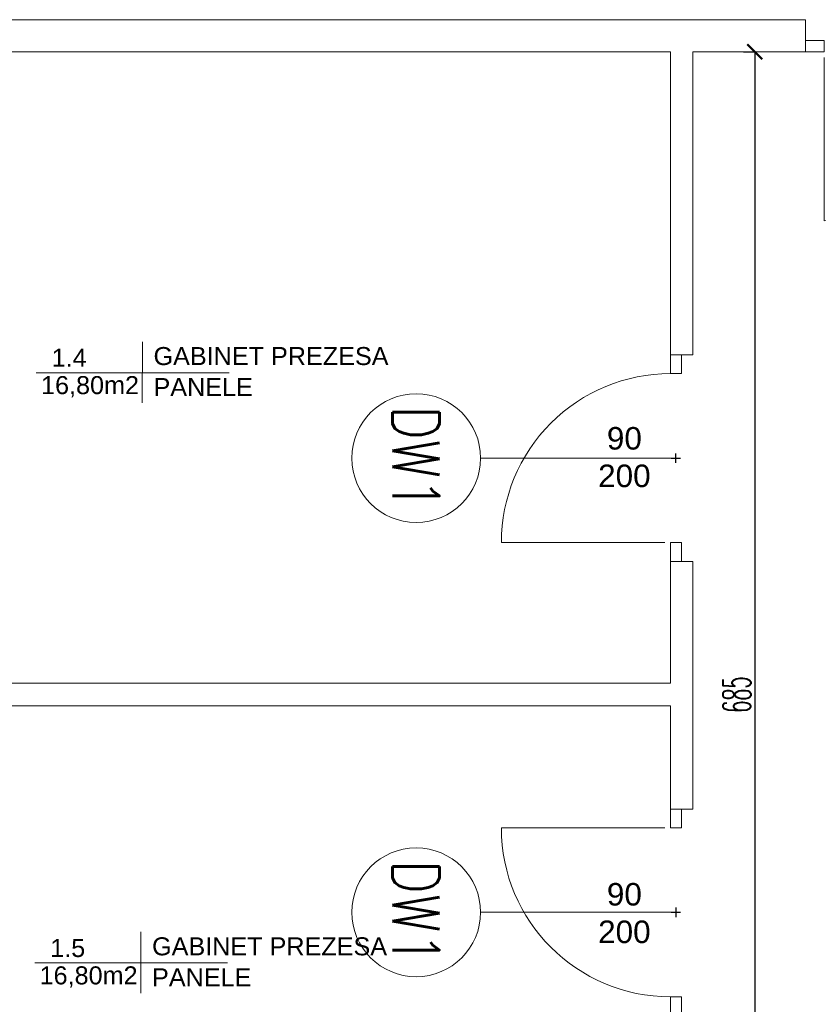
# Model space of a CAD drawing. Header units: millimetres. Extents: x -604189 to 881711, y -381903 to -7297.
# Tile 8 of 256: x -588263 to -584009, y -203483 to -198237. Entities that reach past the tile are written whole.
import ezdxf
from ezdxf.enums import TextEntityAlignment as Align

# ---------------------------------------------------------------- set-up
doc = ezdxf.new("R2010")
doc.units = ezdxf.units.MM
doc.header["$LTSCALE"] = 100
doc.linetypes.add('ACAD_ISO04W100', pattern=[30.5, 24, -3, 0.5, -3])
doc.layers.get('Defpoints').update_dxf_attribs({"color": 30})
for name, color, linetype, lineweight in [('2_gk', 111, 'Continuous', 18), ('drzwi', 72, 'Continuous', 20), ('RCAD_wymiary', 7, 'Continuous', 18), ('strop osie', 80, 'ACAD_ISO04W100', 5), ('wym_50rz', 101, 'Continuous', 13), ('ściana', 7, 'Continuous', 40)]:
    doc.layers.add(name, color=color, linetype=linetype, lineweight=lineweight)
doc.layers.add('LC', color=3, linetype='Continuous')
doc.layers.add('OPIS', color=7, linetype='Continuous')
doc.styles.add('Arial', font='arial.ttf')
doc.styles.add('ARIAL_1', font='arial.ttf')
doc.styles.add('ROMANS', font='romans.shx', dxfattribs={"width": 0.8, "height": 10})
doc.styles.get("Standard").update_dxf_attribs({"font": 'romans.shx', "width": 0.5})
doc.dimstyles.new('1 50', dxfattribs={"dimtxt": 150, "dimasz": 80, "dimexe": 1, "dimexo": 1, "dimgap": 20, "dimtad": 1, "dimdec": 0, "dimlfac": 0.1, "dimtxsty": 'Standard', "dimblk": 'ARCHTICK', "dimcen": 200, "dimclrd": 2, "dimadec": 1, "dimazin": 0, "dimtfac": 1, "dimtdec": 0, "dimtmove": 0, "dimatfit": 3, "dimldrblk": 'ARCHTICK', "dimfxl": 120, "dimfxlon": 1, "dimtfill": 1, "dimarcsym": 0})

# ---------------------------------------------------------------- blocks, each defined once
blk = doc.blocks.new('dd02')
at = {"linetype": 'ByBlock'}
blk.add_lwpolyline([(3, 0), (90, 0)], dxfattribs=at)
at = {"color": 8, "linetype": 'ByBlock', "lineweight": 0}
blk.add_arc((0, 0), 90, 270, 0, dxfattribs=at)
blk = doc.blocks.new('def01')
at = {"layer": 'Defpoints', "linetype": 'Continuous'}
blk.add_lwpolyline([(2.5, 0), (-2.5, 0)], dxfattribs=at)
blk = doc.blocks.new('def02')
at = {"layer": 'Defpoints'}
blk.add_blockref('def01', (0, 0), dxfattribs=at)
at = {"layer": 'Defpoints', "rotation": 90}
blk.add_blockref('def01', (0, 0), dxfattribs=at)
blk = doc.blocks.new('dalu01')
at = {"ltscale": 3}
blk.add_lwpolyline([(3, 0), (3, -10), (-3, -10), (-3, 0)], dxfattribs=at)
blk = doc.blocks.new('d_90alu')
blk.add_blockref('dalu01', (-3, 0))
at = {"linetype": 'ByBlock'}
blk.add_blockref('dd02', (0, -10), dxfattribs=at)
at = {"xscale": -1, "rotation": 180}
blk.add_blockref('dalu01', (-3, -110), dxfattribs=at)
at = {"layer": 'Defpoints'}
blk.add_blockref('def02', (-3, -55), dxfattribs=at)
blk = doc.blocks.new('opis_osi_circle')
at = {"linetype": 'ByBlock', "lineweight": -2}
blk.add_circle((0, 0), 34.95, dxfattribs=at)
blk = doc.blocks.new('_ArchTick')
at = {"layer": 'strop osie', "color": 0, "const_width": 0.15}
blk.add_lwpolyline([(-0.5, -0.5), (0.5, 0.5)], dxfattribs=at)
blk = doc.blocks.new('*D3244')
at = {"layer": 'Defpoints', "color": 0, "linetype": 'ByBlock', "lineweight": 5, "transparency": 16777216}
for p in [(-584676.8, -198407.4), (-584676.8, -205257.4), (-584347.4, -205257.4)]:
    blk.add_point(p, dxfattribs=at)
at = {"layer": 'OPIS', "color": 0, "linetype": 'Continuous', "lineweight": -2, "transparency": 16777216}
for p, q in [((-584407.4, -198407.4), (-584346.4, -198407.4)), ((-584407.4, -205257.4), (-584346.4, -205257.4))]:
    blk.add_line(p, q, dxfattribs=at)
at = {"layer": 'OPIS', "color": 2, "lineweight": -2, "transparency": 16777216}
blk.add_line((-584347.4, -198407.4), (-584347.4, -205257.4), dxfattribs=at)
at = {"layer": 'OPIS', "color": 2, "linetype": 'ByBlock', "lineweight": -2, "transparency": 16777216, "xscale": 80, "yscale": 80, "zscale": 80}
for p, rotation in [((-584347.4, -198407.4), 90), ((-584347.4, -205257.4), 270)]:
    blk.add_blockref('_ArchTick', p, dxfattribs=dict(at, rotation=rotation))
at = {"layer": 'OPIS', "color": 0, "linetype": 'ByBlock', "lineweight": 9, "transparency": 16777216, "insert": (-584442.4, -201832.4), "char_height": 150, "attachment_point": 5, "rotation": 90, "bg_fill": 3, "box_fill_scale": 1.1, "bg_fill_color": 256, "bg_fill_true_color": 13158600, "bg_fill_transparency": 0}
blk.add_mtext('685', dxfattribs=at)

msp = doc.modelspace()

# ---------------------------------------------------------------- linework, layer by layer
at = {"color": 0, "linetype": 'ByBlock', "lineweight": 15}
for p, q in [((-584076.8, -198236.5), (-589796.8, -198236.5)), ((-584796.8, -198407.4), (-589796.8, -198407.4)), ((-584076.8, -198407.4), (-584676.8, -198407.4)), ((-584796.8, -201772.4), (-589796.8, -201772.4)), ((-584796.8, -201892.4), (-589796.8, -201892.4))]:
    msp.add_line(p, q, dxfattribs=at)
at = {"color": 0, "lineweight": 9}
for p, q in [((-584741.8, -200572.4), (-585807.7, -200572.4)), ((-584741.8, -202992.4), (-585807.7, -202992.4))]:
    msp.add_line(p, q, dxfattribs=at)
at = {"layer": '2_gk', "color": 0}
for points in [[(-584076.8, -198407.4), (-584076.8, -198236.5)], [(-584796.8, -200022.4), (-584676.8, -200022.4)], [(-584796.8, -201122.4), (-584676.8, -201122.4)], [(-584796.8, -202442.4), (-584676.8, -202442.4)]]:
    msp.add_lwpolyline(points, dxfattribs=at)
at = {"layer": 'ściana', "color": 0, "lineweight": 15}
for p, q in [((-584796.8, -200022.4), (-584796.8, -198407.4)), ((-584676.8, -200022.4), (-584676.8, -198407.4)), ((-584796.8, -201772.4), (-584796.8, -201122.4)), ((-584676.8, -202442.4), (-584676.8, -201122.4)), ((-584796.8, -202442.4), (-584796.8, -201892.4))]:
    msp.add_line(p, q, dxfattribs=at)
at = {"layer": 'ściana', "color": 0, "lineweight": 18}
for p, q in [((-587609.2, -199952.2), (-587609.4, -200277.8)), ((-588174.3, -200117.2), (-587147.3, -200117.2)), ((-587616.9, -203097.1), (-587617.1, -203422.7)), ((-588182, -203262.1), (-587155, -203262.1))]:
    msp.add_line(p, q, dxfattribs=at)

# ---------------------------------------------------------------- block references
at = {"layer": 'drzwi', "color": 0, "yscale": 10, "zscale": 10}
for p, xscale, rotation in [((-584076.8, -198407.4), -10, 89.99999999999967), ((-584796.8, -201122.4), 10, 180)]:
    msp.add_blockref('d_90alu', p, dxfattribs=dict(at, xscale=xscale, rotation=rotation))
at = {"layer": 'drzwi', "color": 0, "xscale": -10, "yscale": 10, "zscale": 10}
msp.add_blockref('d_90alu', (-584796.8, -202442.4), dxfattribs=at)
at = {"layer": 'wym_50rz', "color": 0, "linetype": 'ByBlock', "lineweight": 20, "xscale": -9.81334601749, "yscale": 9.81334601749, "zscale": 9.81334601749}
msp.add_blockref('opis_osi_circle', (-586150.6, -200572.4), dxfattribs=at)
at = {"layer": 'wym_50rz', "color": 0, "linetype": 'ByBlock', "lineweight": 20, "xscale": 9.81334601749, "yscale": 9.81334601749, "zscale": 9.81334601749, "rotation": 180}
msp.add_blockref('opis_osi_circle', (-586150.6, -202992.4), dxfattribs=at)

# ---------------------------------------------------------------- texts
at = {"layer": 'LC', "color": 0, "style": 'ARIAL_1'}
for s, p in [('GABINET PREZESA', (-587549.7, -200076.7)), ('1.4', (-588092.2, -200085.6)), ('16,80m2', (-588148.8, -200231.5)), ('PANELE', (-587549.8, -200241.7)), ('GABINET PREZESA', (-587557.4, -203221.6)), ('1.5', (-588099.9, -203230.5)), ('16,80m2', (-588156.5, -203376.4)), ('PANELE', (-587557.5, -203386.6))]:
    msp.add_text(s, height=96, dxfattribs=at).set_placement(p)
at = {"layer": 'RCAD_wymiary', "color": 0, "char_height": 120, "width": 4395.861, "style": 'Arial'}
for insert, attachment_point in [((-585041.6, -200728.6), 8), ((-585041.6, -202836.3), 2)]:
    msp.add_mtext('{\\C1;90\\P200}', dxfattribs=dict(at, insert=insert, attachment_point=attachment_point))
at = {"layer": 'wym_50rz', "color": 0, "linetype": 'ByBlock', "lineweight": 20, "style": 'ROMANS', "width": 0.8}
for p in [(-586151.5, -200572.4), (-586151.5, -202992.4)]:
    msp.add_text('DW1', height=250, rotation=270, dxfattribs=at).set_placement(p, align=Align.MIDDLE_CENTER)

# ---------------------------------------------------------------- next in the draw order: dimensions: what is measured, and where the dimension line sits
at = {"layer": 'OPIS', "color": 0, "linetype": 'ByBlock', "lineweight": 9}
dim = msp.add_linear_dim(base=(-584347.4, -205257.4), p1=(-584676.8, -198407.4), p2=(-584676.8, -205257.4), angle=90, dimstyle='1 50', override={"dimfxl": 60, "dimarcsym": 1}, dxfattribs=at)
dim.commit()
dim.dimension.update_dxf_attribs({"geometry": '*D3244', "text_midpoint": (-584442.4, -201832.4)})

doc.saveas('drawing.dxf')
